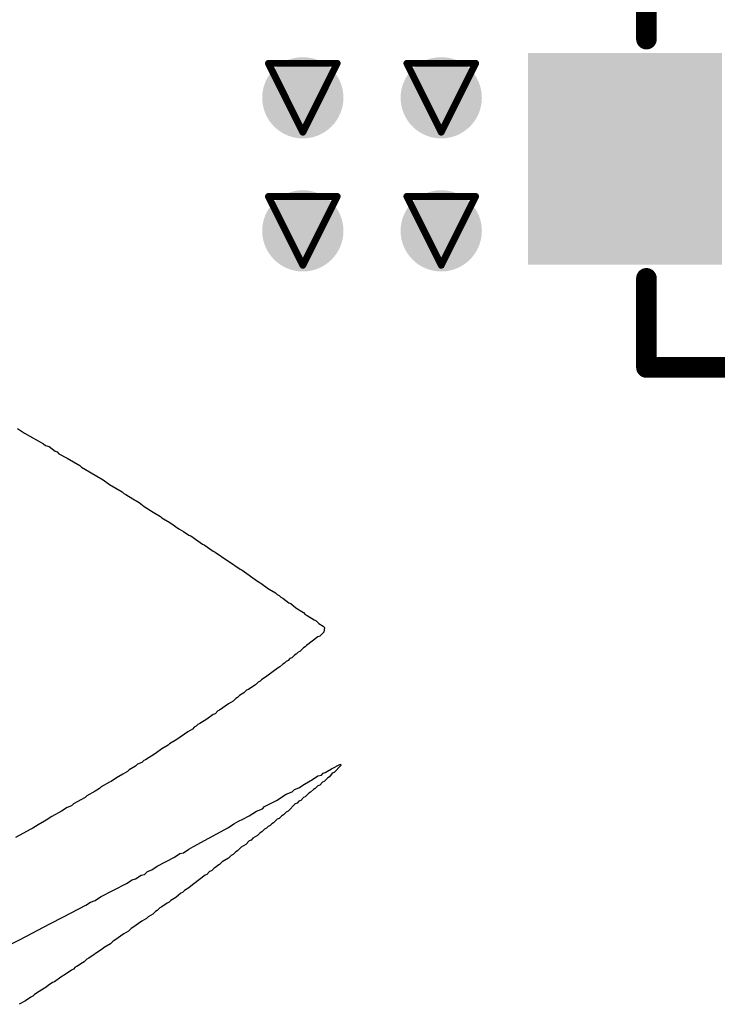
# Model space of a CAD drawing. Header units: inches. Extents: x 0 to 12.2, y 0 to 7.
# Tile 16 of 154: x 1.333 to 1.536, y 1.338 to 1.624. Entities that reach past the tile are written whole.
import ezdxf

# ---------------------------------------------------------------- set-up
doc = ezdxf.new("R2010")
doc.units = ezdxf.units.IN
doc.header["$MEASUREMENT"] = 0
for name, color, linetype in [('Bottom Layer', 5, 'Continuous'), ('Drill Drawing', 1, 'Continuous'), ('Layer 1', 16, 'Continuous'), ('Layer 2', 76, 'Continuous'), ('Top Layer', 1, 'Continuous'), ('Top Overlay', 2, 'Continuous'), ('Top Paste', 8, 'Continuous'), ('Top Solder', 216, 'Continuous'), ('Via Holes', 16, 'Continuous')]:
    doc.layers.add(name, color=color, linetype=linetype)

# ---------------------------------------------------------------- blocks, each defined once
blk = doc.blocks.new('TS_1088_AR02016_48')
at = {"layer": 'Top Layer'}
for points in [[(-0.11023, 0.02677), (-0.06181, 0.02677), (-0.06181, -0.02677), (-0.11023, -0.02677)], [(0.06181, 0.02677), (0.11023, 0.02677), (0.11023, -0.02677), (0.06181, -0.02677)]]:
    blk.add_hatch(color=1, dxfattribs=at).paths.add_polyline_path(points)
at = {"layer": 'Top Paste'}
for points in [[(-0.11023, 0.02677), (-0.06181, 0.02677), (-0.06181, -0.02677), (-0.11023, -0.02677)], [(0.06181, 0.02677), (0.11023, 0.02677), (0.11023, -0.02677), (0.06181, -0.02677)]]:
    blk.add_hatch(color=8, dxfattribs=at).paths.add_polyline_path(points)
at = {"layer": 'Top Solder'}
for points in [[(-0.11423, 0.03077), (-0.05781, 0.03077), (-0.05781, -0.03077), (-0.11423, -0.03077)], [(0.05781, 0.03077), (0.11423, 0.03077), (0.11423, -0.03077), (0.05781, -0.03077)]]:
    blk.add_hatch(color=216, dxfattribs=at).paths.add_polyline_path(points)
at = {"layer": 'Top Overlay', "const_width": 0.006}
for points in [[(-0.07977, 0.06068), (-0.07977, 0.03477)], [(0.07977, 0.06068), (-0.07977, 0.06068)], [(0.07977, 0.06068), (0.07977, 0.03477)], [(-0.07977, -0.03477), (-0.07977, -0.06068)], [(0.07977, -0.03477), (0.07977, -0.06068)], [(0.07977, -0.06068), (-0.07977, -0.06068)]]:
    blk.add_lwpolyline(points, dxfattribs=at)
at = {"layer": 'Top Overlay'}
for points, const_width in [([(-0.08127, 0.06068, 1), (-0.07827, 0.06068, 1)], 0.003), ([(-0.08127, 0.06068, 1), (-0.07827, 0.06068, 1)], 0.003), ([(0.07827, 0.06068, 1), (0.08127, 0.06068, 1)], 0.003), ([(0.07827, 0.06068, 1), (0.08127, 0.06068, 1)], 0.003), ([(0.03543, 0, 1), (-0.03543, 0, 1)], 0.01), ([(-0.08127, 0.03477, 1), (-0.07827, 0.03477, 1)], 0.003), ([(0.07827, 0.03477, 1), (0.08127, 0.03477, 1)], 0.003), ([(-0.03793, 0, 1), (-0.03293, 0, 1)], 0.005), ([(0.03293, 0, 1), (0.03793, 0, 1)], 0.005), ([(-0.08127, -0.03477, 1), (-0.07827, -0.03477, 1)], 0.003), ([(0.07827, -0.03477, 1), (0.08127, -0.03477, 1)], 0.003), ([(-0.08127, -0.06068, 1), (-0.07827, -0.06068, 1)], 0.003), ([(-0.08127, -0.06068, 1), (-0.07827, -0.06068, 1)], 0.003), ([(0.07827, -0.06068, 1), (0.08127, -0.06068, 1)], 0.003), ([(0.07827, -0.06068, 1), (0.08127, -0.06068, 1)], 0.003)]:
    blk.add_lwpolyline(points, format="xyb", close=True, dxfattribs=dict(at, const_width=const_width))

msp = doc.modelspace()

# ---------------------------------------------------------------- hatches: boundary and pattern name
at = {"layer": 'Bottom Layer'}
h = msp.add_hatch(color=5, dxfattribs=at)
edge = h.paths.add_edge_path()
edge.add_arc((1.41537, 1.60147), 0.01181, 0, 360)
h = msp.add_hatch(color=5, dxfattribs=at)
edge = h.paths.add_edge_path()
edge.add_arc((1.45562, 1.60147), 0.01181, 0, 360)
h = msp.add_hatch(color=5, dxfattribs=at)
edge = h.paths.add_edge_path()
edge.add_arc((1.41537, 1.56279), 0.01181, 0, 360)
h = msp.add_hatch(color=5, dxfattribs=at)
edge = h.paths.add_edge_path()
edge.add_arc((1.45562, 1.56279), 0.01181, 0, 360)
at = {"layer": 'Layer 1'}
h = msp.add_hatch(color=16, dxfattribs=at)
edge = h.paths.add_edge_path()
edge.add_arc((1.41537, 1.60147), 0.01181, 0, 360)
h = msp.add_hatch(color=16, dxfattribs=at)
edge = h.paths.add_edge_path()
edge.add_arc((1.45562, 1.60147), 0.01181, 0, 360)
h = msp.add_hatch(color=16, dxfattribs=at)
edge = h.paths.add_edge_path()
edge.add_arc((1.41537, 1.56279), 0.01181, 0, 360)
h = msp.add_hatch(color=16, dxfattribs=at)
edge = h.paths.add_edge_path()
edge.add_arc((1.45562, 1.56279), 0.01181, 0, 360)
at = {"layer": 'Layer 2'}
h = msp.add_hatch(color=76, dxfattribs=at)
edge = h.paths.add_edge_path()
edge.add_arc((1.41537, 1.60147), 0.01181, 0, 360)
h = msp.add_hatch(color=76, dxfattribs=at)
edge = h.paths.add_edge_path()
edge.add_arc((1.45562, 1.60147), 0.01181, 0, 360)
h = msp.add_hatch(color=76, dxfattribs=at)
edge = h.paths.add_edge_path()
edge.add_arc((1.41537, 1.56279), 0.01181, 0, 360)
h = msp.add_hatch(color=76, dxfattribs=at)
edge = h.paths.add_edge_path()
edge.add_arc((1.45562, 1.56279), 0.01181, 0, 360)
at = {"layer": 'Top Layer'}
h = msp.add_hatch(color=1, dxfattribs=at)
edge = h.paths.add_edge_path()
edge.add_arc((1.41537, 1.60147), 0.01181, 0, 360)
h = msp.add_hatch(color=1, dxfattribs=at)
edge = h.paths.add_edge_path()
edge.add_arc((1.45562, 1.60147), 0.01181, 0, 360)
h = msp.add_hatch(color=1, dxfattribs=at)
edge = h.paths.add_edge_path()
edge.add_arc((1.41537, 1.56279), 0.01181, 0, 360)
h = msp.add_hatch(color=1, dxfattribs=at)
edge = h.paths.add_edge_path()
edge.add_arc((1.45562, 1.56279), 0.01181, 0, 360)
at = {"layer": 'Via Holes'}
h = msp.add_hatch(color=7, dxfattribs=at)
edge = h.paths.add_edge_path()
edge.add_arc((1.41537, 1.60147), 0.00591, 0, 360)
h = msp.add_hatch(color=7, dxfattribs=at)
edge = h.paths.add_edge_path()
edge.add_arc((1.45562, 1.60147), 0.00591, 0, 360)
h = msp.add_hatch(color=7, dxfattribs=at)
edge = h.paths.add_edge_path()
edge.add_arc((1.41537, 1.56279), 0.00591, 0, 360)
h = msp.add_hatch(color=7, dxfattribs=at)
edge = h.paths.add_edge_path()
edge.add_arc((1.45562, 1.56279), 0.00591, 0, 360)

# ---------------------------------------------------------------- linework, layer by layer
at = {"layer": 'Drill Drawing', "const_width": 0.002}
for points in [[(1.40537, 1.61147), (1.42537, 1.61147)], [(1.40537, 1.61147), (1.41537, 1.59147)], [(1.41537, 1.59147), (1.42537, 1.61147)], [(1.44562, 1.61147), (1.46562, 1.61147)], [(1.44562, 1.61147), (1.45562, 1.59147)], [(1.45562, 1.59147), (1.46562, 1.61147)], [(1.40537, 1.57279), (1.42537, 1.57279)], [(1.40537, 1.57279), (1.41537, 1.55279)], [(1.41537, 1.55279), (1.42537, 1.57279)], [(1.44562, 1.57279), (1.46562, 1.57279)], [(1.44562, 1.57279), (1.45562, 1.55279)], [(1.45562, 1.55279), (1.46562, 1.57279)]]:
    msp.add_lwpolyline(points, dxfattribs=at)
at = {"layer": 'Drill Drawing', "const_width": 0.001}
for points in [[(1.40487, 1.61147, 1), (1.40587, 1.61147, 1)], [(1.40487, 1.61147, 1), (1.40587, 1.61147, 1)], [(1.42487, 1.61147, 1), (1.42587, 1.61147, 1)], [(1.42487, 1.61147, 1), (1.42587, 1.61147, 1)], [(1.44512, 1.61147, 1), (1.44612, 1.61147, 1)], [(1.44512, 1.61147, 1), (1.44612, 1.61147, 1)], [(1.46512, 1.61147, 1), (1.46612, 1.61147, 1)], [(1.46512, 1.61147, 1), (1.46612, 1.61147, 1)], [(1.41487, 1.59147, 1), (1.41587, 1.59147, 1)], [(1.41487, 1.59147, 1), (1.41587, 1.59147, 1)], [(1.45512, 1.59147, 1), (1.45612, 1.59147, 1)], [(1.45512, 1.59147, 1), (1.45612, 1.59147, 1)], [(1.40487, 1.57279, 1), (1.40587, 1.57279, 1)], [(1.40487, 1.57279, 1), (1.40587, 1.57279, 1)], [(1.42487, 1.57279, 1), (1.42587, 1.57279, 1)], [(1.42487, 1.57279, 1), (1.42587, 1.57279, 1)], [(1.44512, 1.57279, 1), (1.44612, 1.57279, 1)], [(1.44512, 1.57279, 1), (1.44612, 1.57279, 1)], [(1.46512, 1.57279, 1), (1.46612, 1.57279, 1)], [(1.46512, 1.57279, 1), (1.46612, 1.57279, 1)], [(1.41487, 1.55279, 1), (1.41587, 1.55279, 1)], [(1.41487, 1.55279, 1), (1.41587, 1.55279, 1)], [(1.45512, 1.55279, 1), (1.45612, 1.55279, 1)], [(1.45512, 1.55279, 1), (1.45612, 1.55279, 1)]]:
    msp.add_lwpolyline(points, format="xyb", close=True, dxfattribs=at)
at = {"layer": 'Top Overlay'}
for p, q in [((1.33239, 1.50533), (1.33448, 1.50402)), ((1.33448, 1.50402), (1.33999, 1.50087)), ((1.33999, 1.50087), (1.34052, 1.50035)), ((1.34052, 1.50035), (1.34157, 1.50008)), ((1.34157, 1.50008), (1.3434, 1.49877)), ((1.3434, 1.49877), (1.34393, 1.49851)), ((1.34393, 1.49851), (1.34445, 1.49798)), ((1.34445, 1.49798), (1.34681, 1.49667)), ((1.34681, 1.49667), (1.35049, 1.49457)), ((1.35049, 1.49457), (1.35101, 1.49405)), ((1.35101, 1.49405), (1.35337, 1.49274)), ((1.35337, 1.49274), (1.35547, 1.49143)), ((1.35547, 1.49143), (1.35731, 1.49038)), ((1.35731, 1.49038), (1.35914, 1.48906)), ((1.35914, 1.48906), (1.36282, 1.48697)), ((1.36282, 1.48697), (1.36334, 1.48644)), ((1.36334, 1.48644), (1.36387, 1.48618)), ((1.36387, 1.48618), (1.36597, 1.48487)), ((1.36597, 1.48487), (1.3678, 1.48382)), ((1.3678, 1.48382), (1.36924, 1.48264)), ((1.36924, 1.48264), (1.37187, 1.48106)), ((1.37187, 1.48106), (1.37397, 1.47975)), ((1.37397, 1.47975), (1.37436, 1.47936)), ((1.37436, 1.47936), (1.37489, 1.4791)), ((1.37489, 1.4791), (1.37672, 1.47805)), ((1.37672, 1.47805), (1.37935, 1.47621)), ((1.37935, 1.47621), (1.38066, 1.47542)), ((1.38066, 1.47542), (1.38223, 1.47437)), ((1.38223, 1.47437), (1.38276, 1.47411)), ((1.38276, 1.47411), (1.38617, 1.47175)), ((1.38617, 1.47175), (1.38669, 1.47149)), ((1.38669, 1.47149), (1.38931, 1.46965)), ((1.38931, 1.46965), (1.38984, 1.46939)), ((1.38984, 1.46939), (1.39325, 1.46703)), ((1.39325, 1.46703), (1.39377, 1.46677)), ((1.39377, 1.46677), (1.39718, 1.4644)), ((1.39718, 1.4644), (1.39771, 1.46414)), ((1.39771, 1.46414), (1.40217, 1.46099)), ((1.40217, 1.46099), (1.40348, 1.46021)), ((1.40348, 1.46021), (1.40401, 1.45968)), ((1.40401, 1.45968), (1.40453, 1.45942)), ((1.40453, 1.45942), (1.40506, 1.45889)), ((1.40506, 1.45889), (1.40558, 1.45863)), ((1.40558, 1.45863), (1.40742, 1.45758)), ((1.40742, 1.45758), (1.40794, 1.45706)), ((1.40794, 1.45706), (1.40847, 1.4568)), ((1.40847, 1.4568), (1.40899, 1.45627)), ((1.40899, 1.45627), (1.40952, 1.45601)), ((1.40952, 1.45601), (1.41135, 1.4547)), ((1.41135, 1.4547), (1.41188, 1.45443)), ((1.41188, 1.45443), (1.41332, 1.45325)), ((1.41332, 1.45325), (1.41555, 1.45181)), ((1.41555, 1.45181), (1.41607, 1.45129)), ((1.41607, 1.45129), (1.4166, 1.45102)), ((1.4166, 1.45102), (1.4187, 1.44971)), ((1.4187, 1.44971), (1.41922, 1.44945)), ((1.41922, 1.44945), (1.42001, 1.44866)), ((1.42001, 1.44866), (1.42132, 1.44788)), ((1.42145, 1.44617), (1.42027, 1.44499)), ((1.42132, 1.44788), (1.42171, 1.44748)), ((1.42171, 1.44748), (1.42145, 1.44617)), ((1.41975, 1.44473), (1.41647, 1.44224)), ((1.42027, 1.44499), (1.41975, 1.44473)), ((1.41345, 1.43974), (1.41293, 1.43948)), ((1.41397, 1.44027), (1.41345, 1.43974)), ((1.4145, 1.44053), (1.41397, 1.44027)), ((1.41555, 1.44158), (1.4145, 1.44053)), ((1.41607, 1.44184), (1.41555, 1.44158)), ((1.41647, 1.44224), (1.41607, 1.44184)), ((1.40952, 1.43686), (1.40873, 1.43607)), ((1.41004, 1.43712), (1.40952, 1.43686)), ((1.41056, 1.43764), (1.41004, 1.43712)), ((1.41109, 1.43791), (1.41056, 1.43764)), ((1.41161, 1.43843), (1.41109, 1.43791)), ((1.41214, 1.43869), (1.41161, 1.43843)), ((1.41293, 1.43948), (1.41214, 1.43869)), ((1.4082, 1.43581), (1.40492, 1.43332)), ((1.40873, 1.43607), (1.4082, 1.43581)), ((1.40243, 1.43161), (1.40164, 1.43082)), ((1.40296, 1.43187), (1.40243, 1.43161)), ((1.40335, 1.43227), (1.40296, 1.43187)), ((1.40492, 1.43332), (1.40335, 1.43227)), ((1.39823, 1.42846), (1.39692, 1.42768)), ((1.39902, 1.42925), (1.39823, 1.42846)), ((1.39955, 1.42951), (1.39902, 1.42925)), ((1.40112, 1.43056), (1.39955, 1.42951)), ((1.40164, 1.43082), (1.40112, 1.43056)), ((1.39509, 1.4261), (1.39377, 1.42531)), ((1.39587, 1.42689), (1.39509, 1.4261)), ((1.3964, 1.42715), (1.39587, 1.42689)), ((1.39692, 1.42768), (1.3964, 1.42715)), ((1.39063, 1.42322), (1.38984, 1.42243)), ((1.39115, 1.42348), (1.39063, 1.42322)), ((1.39377, 1.42531), (1.39115, 1.42348)), ((1.38748, 1.42085), (1.38538, 1.41954)), ((1.38931, 1.42217), (1.38748, 1.42085)), ((1.38984, 1.42243), (1.38931, 1.42217)), ((1.38197, 1.41718), (1.37869, 1.41495)), ((1.38328, 1.41797), (1.38197, 1.41718)), ((1.38381, 1.41849), (1.38328, 1.41797)), ((1.38433, 1.41876), (1.38381, 1.41849)), ((1.38485, 1.41928), (1.38433, 1.41876)), ((1.38538, 1.41954), (1.38485, 1.41928)), ((1.37869, 1.41495), (1.37659, 1.41364)), ((1.37436, 1.4122), (1.37252, 1.41089)), ((1.3762, 1.41325), (1.37436, 1.4122)), ((1.37659, 1.41364), (1.3762, 1.41325)), ((1.36859, 1.40826), (1.36728, 1.40774)), ((1.36911, 1.40879), (1.36859, 1.40826)), ((1.36964, 1.40905), (1.36911, 1.40879)), ((1.37252, 1.41089), (1.36964, 1.40905)), ((1.36439, 1.40564), (1.36308, 1.40485)), ((1.36492, 1.40616), (1.36439, 1.40564)), ((1.36675, 1.40721), (1.36492, 1.40616)), ((1.36728, 1.40774), (1.36675, 1.40721)), ((1.42132, 1.40511), (1.42185, 1.40538)), ((1.42185, 1.40538), (1.42368, 1.40643)), ((1.42368, 1.40643), (1.42631, 1.40774)), ((1.42447, 1.40538), (1.42394, 1.40511)), ((1.42644, 1.40734), (1.42447, 1.40538)), ((1.42631, 1.40774), (1.42644, 1.40734)), ((1.35914, 1.40249), (1.35678, 1.40118)), ((1.35967, 1.40275), (1.35914, 1.40249)), ((1.36124, 1.4038), (1.35967, 1.40275)), ((1.36308, 1.40485), (1.36124, 1.4038)), ((1.41581, 1.40197), (1.41817, 1.40328)), ((1.41817, 1.40328), (1.41975, 1.40433)), ((1.41975, 1.40433), (1.4208, 1.40459)), ((1.42106, 1.40249), (1.42027, 1.4017)), ((1.4208, 1.40459), (1.42132, 1.40511)), ((1.42158, 1.40275), (1.42106, 1.40249)), ((1.42263, 1.4038), (1.42158, 1.40275)), ((1.42316, 1.40406), (1.42263, 1.4038)), ((1.42394, 1.40511), (1.42316, 1.40406)), ((1.35495, 1.39987), (1.35259, 1.39856)), ((1.35626, 1.40065), (1.35495, 1.39987)), ((1.35678, 1.40118), (1.35626, 1.40065)), ((1.41056, 1.39908), (1.41227, 1.39974)), ((1.41227, 1.39974), (1.41293, 1.40039)), ((1.41293, 1.40039), (1.41424, 1.40092)), ((1.41424, 1.40092), (1.41581, 1.40197)), ((1.41765, 1.3996), (1.41712, 1.39934)), ((1.41843, 1.40039), (1.41765, 1.3996)), ((1.41896, 1.40065), (1.41843, 1.40039)), ((1.41975, 1.40144), (1.41896, 1.40065)), ((1.42027, 1.4017), (1.41975, 1.40144)), ((1.35206, 1.39803), (1.34865, 1.39619)), ((1.35259, 1.39856), (1.35206, 1.39803)), ((1.40427, 1.39541), (1.40768, 1.39724)), ((1.40768, 1.39724), (1.41056, 1.39908)), ((1.41424, 1.39698), (1.41371, 1.39646)), ((1.41476, 1.39724), (1.41424, 1.39698)), ((1.41555, 1.39803), (1.41476, 1.39724)), ((1.41607, 1.39829), (1.41555, 1.39803)), ((1.41712, 1.39934), (1.41607, 1.39829)), ((1.34524, 1.3941), (1.34235, 1.39252)), ((1.34681, 1.39514), (1.34524, 1.3941)), ((1.34813, 1.39567), (1.34681, 1.39514)), ((1.34865, 1.39619), (1.34813, 1.39567)), ((1.39981, 1.39278), (1.40191, 1.3941)), ((1.40191, 1.3941), (1.40361, 1.39475)), ((1.40361, 1.39475), (1.40427, 1.39541)), ((1.41109, 1.3941), (1.41056, 1.39383)), ((1.41319, 1.39619), (1.41109, 1.3941)), ((1.41371, 1.39646), (1.41319, 1.39619)), ((1.34026, 1.39121), (1.33842, 1.39016)), ((1.34078, 1.39147), (1.34026, 1.39121)), ((1.34235, 1.39252), (1.34078, 1.39147)), ((1.39535, 1.39042), (1.39666, 1.39121)), ((1.39666, 1.39121), (1.39797, 1.39173)), ((1.39797, 1.39173), (1.39981, 1.39278)), ((1.40794, 1.39173), (1.40689, 1.39068)), ((1.40847, 1.392), (1.40794, 1.39173)), ((1.40925, 1.39278), (1.40847, 1.392)), ((1.40978, 1.39305), (1.40925, 1.39278)), ((1.41056, 1.39383), (1.40978, 1.39305)), ((1.33632, 1.38885), (1.33186, 1.38649)), ((1.33685, 1.38911), (1.33632, 1.38885)), ((1.33842, 1.39016), (1.33685, 1.38911)), ((1.39036, 1.38754), (1.39377, 1.38937)), ((1.39377, 1.38937), (1.39535, 1.39042)), ((1.40427, 1.38885), (1.40348, 1.38806)), ((1.40479, 1.38911), (1.40427, 1.38885)), ((1.40532, 1.38964), (1.40479, 1.38911)), ((1.40584, 1.3899), (1.40532, 1.38964)), ((1.40637, 1.39042), (1.40584, 1.3899)), ((1.40689, 1.39068), (1.40637, 1.39042)), ((1.38354, 1.38386), (1.388, 1.38622)), ((1.388, 1.38622), (1.39036, 1.38754)), ((1.39981, 1.38544), (1.39876, 1.38439)), ((1.40033, 1.3857), (1.39981, 1.38544)), ((1.40086, 1.38622), (1.40033, 1.3857)), ((1.40217, 1.38701), (1.40086, 1.38622)), ((1.40296, 1.3878), (1.40217, 1.38701)), ((1.40348, 1.38806), (1.40296, 1.3878)), ((1.38066, 1.38203), (1.38223, 1.38308)), ((1.38223, 1.38308), (1.38354, 1.38386)), ((1.3964, 1.38255), (1.39587, 1.38229)), ((1.39745, 1.3836), (1.3964, 1.38255)), ((1.39876, 1.38439), (1.39745, 1.3836)), ((1.37305, 1.37809), (1.37803, 1.38072)), ((1.37803, 1.38072), (1.37961, 1.38176)), ((1.37961, 1.38176), (1.38066, 1.38203)), ((1.39377, 1.38045), (1.39194, 1.3794)), ((1.39456, 1.38124), (1.39377, 1.38045)), ((1.39509, 1.3815), (1.39456, 1.38124)), ((1.39587, 1.38229), (1.39509, 1.3815)), ((1.37016, 1.37652), (1.37147, 1.37704)), ((1.37147, 1.37704), (1.37305, 1.37809)), ((1.38879, 1.37678), (1.38827, 1.37652)), ((1.38958, 1.37757), (1.38879, 1.37678)), ((1.3901, 1.37783), (1.38958, 1.37757)), ((1.39063, 1.37835), (1.3901, 1.37783)), ((1.39115, 1.37862), (1.39063, 1.37835)), ((1.39194, 1.3794), (1.39115, 1.37862)), ((1.36413, 1.37311), (1.3657, 1.37416)), ((1.3657, 1.37416), (1.36675, 1.37442)), ((1.36675, 1.37442), (1.36833, 1.37547)), ((1.36833, 1.37547), (1.36938, 1.37573)), ((1.36938, 1.37573), (1.37016, 1.37652)), ((1.38695, 1.37547), (1.38367, 1.37298)), ((1.38748, 1.37573), (1.38695, 1.37547)), ((1.38827, 1.37652), (1.38748, 1.37573)), ((1.35652, 1.36917), (1.36413, 1.37311)), ((1.38092, 1.37101), (1.38039, 1.37048)), ((1.38223, 1.3718), (1.38092, 1.37101)), ((1.38276, 1.37232), (1.38223, 1.3718)), ((1.38367, 1.37298), (1.38276, 1.37232)), ((1.35364, 1.3676), (1.35495, 1.36812)), ((1.35495, 1.36812), (1.35652, 1.36917)), ((1.37698, 1.36812), (1.37646, 1.3676)), ((1.37843, 1.36904), (1.37698, 1.36812)), ((1.37987, 1.37022), (1.37843, 1.36904)), ((1.38039, 1.37048), (1.37987, 1.37022)), ((1.34577, 1.3634), (1.35232, 1.36681)), ((1.35232, 1.36681), (1.35364, 1.3676)), ((1.37384, 1.36602), (1.37305, 1.36524)), ((1.37436, 1.36629), (1.37384, 1.36602)), ((1.37593, 1.36734), (1.37436, 1.36629)), ((1.37646, 1.3676), (1.37593, 1.36734)), ((1.34183, 1.3613), (1.34577, 1.3634)), ((1.3699, 1.36288), (1.36859, 1.36209)), ((1.37043, 1.3634), (1.3699, 1.36288)), ((1.37174, 1.36419), (1.37043, 1.3634)), ((1.37252, 1.36497), (1.37174, 1.36419)), ((1.37305, 1.36524), (1.37252, 1.36497)), ((1.33317, 1.35684), (1.34183, 1.3613)), ((1.36544, 1.35999), (1.36465, 1.3592)), ((1.36597, 1.36025), (1.36544, 1.35999)), ((1.36859, 1.36209), (1.36597, 1.36025)), ((1.31245, 1.34635), (1.33317, 1.35684)), ((1.36334, 1.35842), (1.36072, 1.35658)), ((1.36465, 1.3592), (1.36334, 1.35842)), ((1.35705, 1.35396), (1.35652, 1.35369)), ((1.35757, 1.35448), (1.35705, 1.35396)), ((1.35941, 1.35553), (1.35757, 1.35448)), ((1.36019, 1.35632), (1.35941, 1.35553)), ((1.36072, 1.35658), (1.36019, 1.35632)), ((1.35259, 1.35107), (1.3518, 1.35028)), ((1.35311, 1.35133), (1.35259, 1.35107)), ((1.35652, 1.35369), (1.35311, 1.35133)), ((1.34865, 1.34818), (1.34813, 1.34792)), ((1.34918, 1.34871), (1.34865, 1.34818)), ((1.3497, 1.34897), (1.34918, 1.34871)), ((1.35127, 1.35002), (1.3497, 1.34897)), ((1.3518, 1.35028), (1.35127, 1.35002)), ((1.34498, 1.34582), (1.34314, 1.34451)), ((1.34629, 1.34661), (1.34498, 1.34582)), ((1.34813, 1.34792), (1.34629, 1.34661)), ((1.34026, 1.34268), (1.33868, 1.34163)), ((1.34078, 1.34294), (1.34026, 1.34268)), ((1.34131, 1.34346), (1.34078, 1.34294)), ((1.34262, 1.34425), (1.34131, 1.34346)), ((1.34314, 1.34451), (1.34262, 1.34425)), ((1.33632, 1.34005), (1.33475, 1.339)), ((1.33685, 1.34031), (1.33632, 1.34005)), ((1.33737, 1.34084), (1.33685, 1.34031)), ((1.33868, 1.34163), (1.33737, 1.34084)), ((1.33475, 1.339), (1.33291, 1.33795))]:
    msp.add_line(p, q, dxfattribs=at)

# ---------------------------------------------------------------- block references
at = {"rotation": 180}
msp.add_blockref('TS_1088_AR02016_48', (1.59506, 1.58375), dxfattribs=at)

doc.saveas('drawing.dxf')
